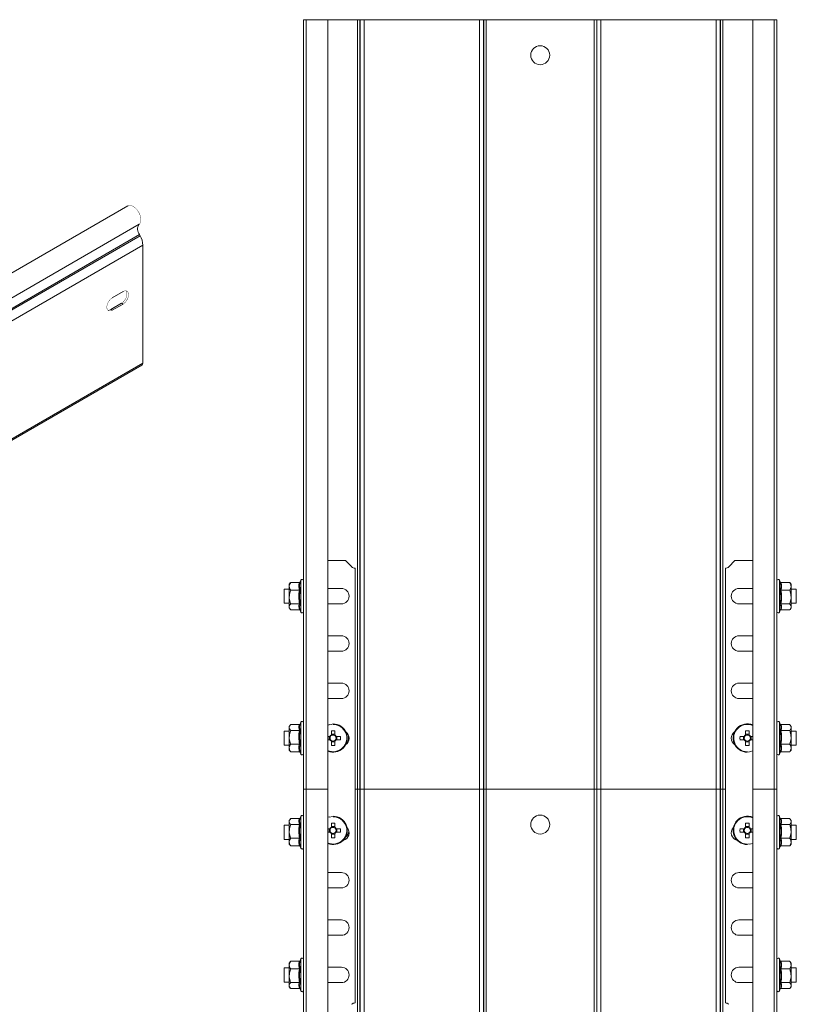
# Model space of a CAD drawing. Header units: millimetres. Extents: x 206 to 1133, y -1929 to 488.
# Tile 19 of 30: x 804 to 1132, y -839 to -423. Entities that reach past the tile are written whole.
import ezdxf

# ---------------------------------------------------------------- set-up
doc = ezdxf.new("R2010")
doc.units = ezdxf.units.MM
doc.linetypes.add('K5LT32768', pattern=[0])
doc.linetypes.add('K5LT32769', pattern=[0])

msp = doc.modelspace()

# ---------------------------------------------------------------- linework, layer by layer
at = {"color": 7, "linetype": 'K5LT32768', "lineweight": 15}
for p, q in [((924.8, -423.35), (923.68, -423.35)), ((923.68, -748.35), (923.68, -423.35)), ((924.8, -423.35), (924.8, -748.35)), ((933.9, -423.35), (924.8, -423.35)), ((933.9, -748.35), (933.9, -423.35)), ((933.9, -423.35), (946.48, -423.35)), ((946.48, -748.35), (946.48, -423.35)), ((946.48, -423.35), (947.54, -423.35)), ((947.54, -748.35), (947.54, -423.35)), ((947.54, -423.35), (947.6, -423.35)), ((947.6, -748.35), (947.6, -423.35)), ((947.6, -423.35), (949.3, -423.35)), ((949.3, -748.35), (949.3, -423.35)), ((949.3, -423.35), (998.05, -423.35)), ((998.05, -748.35), (998.05, -423.35)), ((998.05, -423.35), (999.75, -423.35)), ((999.75, -748.35), (999.75, -423.35)), ((999.75, -423.35), (999.81, -423.35)), ((999.81, -748.35), (999.81, -423.35)), ((999.81, -423.35), (1000.87, -423.35)), ((1000.87, -748.35), (1000.87, -423.35)), ((1000.87, -423.35), (1046.48, -423.35)), ((1046.48, -748.35), (1046.48, -423.35)), ((1046.48, -423.35), (1047.54, -423.35)), ((1047.54, -748.35), (1047.54, -423.35)), ((1047.54, -423.35), (1047.6, -423.35)), ((1047.6, -748.35), (1047.6, -423.35)), ((1047.6, -423.35), (1049.3, -423.35)), ((1049.3, -748.35), (1049.3, -423.35)), ((1049.3, -423.35), (1098.05, -423.35)), ((1098.05, -748.35), (1098.05, -423.35)), ((1098.05, -423.35), (1099.75, -423.35)), ((1099.75, -748.35), (1099.75, -423.35)), ((1099.75, -423.35), (1099.81, -423.35)), ((1099.81, -748.35), (1099.81, -423.35)), ((1099.81, -423.35), (1100.87, -423.35)), ((1100.87, -748.35), (1100.87, -423.35)), ((1100.87, -423.35), (1113.45, -423.35)), ((1113.45, -423.35), (1113.45, -748.35)), ((1122.55, -423.35), (1113.45, -423.35)), ((1122.55, -748.35), (1122.55, -423.35)), ((1123.68, -423.35), (1122.55, -423.35)), ((1123.68, -748.35), (1123.68, -423.35)), ((849.5, -502), (619.7, -634.67)), ((624.45, -642.41), (854.26, -509.75)), ((624.57, -646.82), (854.38, -514.15)), ((624.82, -647.26), (854.63, -514.59)), ((854.63, -514.59), (854.38, -514.15)), ((625.98, -651.31), (855.79, -518.64)), ((855.79, -568.4), (855.79, -518.64)), ((842.89, -540.8), (847.48, -538.14)), ((846.85, -543.08), (842.25, -545.74)), ((847.48, -543.45), (842.89, -546.1)), ((847.48, -543.45), (846.85, -543.08)), ((842.89, -546.1), (842.25, -545.74)), ((625.61, -701.89), (855.42, -569.22)), ((625.98, -701.07), (855.79, -568.4)), ((941.44, -651.85), (933.9, -651.85)), ((941.44, -651.85), (944.03, -654.43)), ((1103.32, -654.43), (1105.91, -651.85)), ((1113.45, -651.85), (1105.91, -651.85)), ((945.44, -838.67), (945.44, -655.02)), ((1101.91, -655.02), (1101.91, -838.67)), ((918.1, -661.29), (917.68, -661.85)), ((918.11, -661.29), (918.28, -661.09)), ((921.96, -661.09), (918.28, -661.09)), ((922.22, -661.11), (922.2, -661.22)), ((922.28, -661.01), (922.33, -660.8)), ((922.58, -660.12), (922.31, -660.83)), ((1125.04, -660.83), (1124.78, -660.12)), ((1125.02, -660.8), (1125.1, -661.02)), ((1125.39, -661.09), (1129.08, -661.09)), ((1129.08, -661.09), (1129.18, -661.29)), ((1129.68, -661.85), (1129.22, -661.26)), ((917.68, -663.85), (915.48, -663.85)), ((915.48, -663.85), (915.48, -669.85)), ((917.68, -661.85), (917.68, -662.71)), ((917.68, -662.71), (917.68, -667.21)), ((921.96, -664.33), (918.28, -664.33)), ((939.69, -663.6), (933.9, -663.6)), ((1113.45, -663.6), (1107.66, -663.6)), ((1125.39, -664.33), (1129.08, -664.33)), ((1129.68, -662.71), (1129.68, -661.85)), ((1129.68, -667.21), (1129.68, -662.71)), ((1131.88, -663.85), (1129.68, -663.85)), ((1131.88, -669.85), (1131.88, -663.85)), ((917.68, -667.21), (917.68, -671.35)), ((1129.68, -667.21), (1129.68, -671.35)), ((915.48, -669.85), (917.68, -669.85)), ((917.68, -671.35), (917.68, -671.85)), ((917.68, -671.85), (918.1, -672.4)), ((921.96, -670.09), (918.28, -670.09)), ((921.96, -672.6), (918.28, -672.6)), ((922.25, -672.69), (922.58, -673.57)), ((933.9, -670.1), (939.69, -670.1)), ((1107.66, -670.1), (1113.45, -670.1)), ((1124.78, -673.57), (1125.1, -672.68)), ((1125.39, -670.09), (1129.08, -670.09)), ((1125.39, -672.6), (1129.08, -672.6)), ((1129.22, -672.43), (1129.68, -671.85)), ((1129.68, -669.85), (1131.88, -669.85)), ((1129.68, -671.85), (1129.68, -671.35)), ((939.69, -683.6), (933.9, -683.6)), ((1113.45, -683.6), (1107.66, -683.6)), ((933.9, -690.1), (939.69, -690.1)), ((1107.66, -690.1), (1113.45, -690.1)), ((939.69, -703.6), (933.9, -703.6)), ((1113.45, -703.6), (1107.66, -703.6)), ((933.9, -710.1), (939.69, -710.1)), ((1107.66, -710.1), (1113.45, -710.1)), ((918.13, -721.26), (917.68, -721.85)), ((917.68, -721.85), (917.68, -722.34)), ((917.68, -722.34), (917.68, -726.48)), ((921.96, -721.09), (918.28, -721.09)), ((921.96, -723.6), (918.28, -723.6)), ((922.58, -720.12), (922.25, -721.02)), ((1125.1, -721.01), (1124.78, -720.12)), ((1125.39, -721.09), (1129.08, -721.09)), ((1125.39, -723.6), (1129.08, -723.6)), ((1129.68, -721.85), (1129.25, -721.29)), ((1129.68, -722.34), (1129.68, -721.85)), ((1129.68, -726.48), (1129.68, -722.34)), ((917.68, -723.85), (915.48, -723.85)), ((915.48, -723.85), (915.48, -729.85)), ((917.68, -726.48), (917.68, -730.98)), ((934.84, -726.09), (933.78, -726.09)), ((933.78, -727.51), (934.84, -727.51)), ((934.55, -726.09), (934.55, -727.51)), ((935.47, -723.7), (935.47, -725.46)), ((936.89, -725.17), (935.47, -725.17)), ((936.89, -725.46), (936.89, -723.7)), ((939.27, -726.09), (937.51, -726.09)), ((937.51, -727.51), (939.27, -727.51)), ((937.8, -727.51), (937.8, -726.09)), ((1109.84, -726.09), (1108.08, -726.09)), ((1108.08, -727.51), (1109.84, -727.51)), ((1109.55, -726.09), (1109.55, -727.51)), ((1110.47, -723.7), (1110.47, -725.46)), ((1111.89, -725.17), (1110.47, -725.17)), ((1111.89, -725.46), (1111.89, -723.7)), ((1113.57, -726.09), (1112.51, -726.09)), ((1112.51, -727.51), (1113.57, -727.51)), ((1112.8, -727.51), (1112.8, -726.09)), ((1131.88, -723.85), (1129.68, -723.85)), ((1129.68, -726.48), (1129.68, -730.98)), ((1131.88, -729.85), (1131.88, -723.85)), ((915.48, -729.85), (917.68, -729.85)), ((917.68, -730.98), (917.68, -731.85)), ((917.68, -731.85), (918.13, -732.43)), ((921.96, -729.36), (918.28, -729.36)), ((935.47, -728.13), (935.47, -729.89)), ((935.47, -728.42), (936.89, -728.42)), ((936.89, -729.89), (936.89, -728.13)), ((1110.47, -728.13), (1110.47, -729.89)), ((1110.47, -728.42), (1111.89, -728.42)), ((1111.89, -729.89), (1111.89, -728.13)), ((1125.39, -729.36), (1129.08, -729.36)), ((1129.25, -732.4), (1129.68, -731.85)), ((1129.68, -729.85), (1131.88, -729.85)), ((1129.68, -731.85), (1129.68, -730.98)), ((918.28, -732.6), (918.17, -732.4)), ((921.96, -732.6), (918.28, -732.6)), ((922.33, -732.9), (922.25, -732.68)), ((922.31, -732.86), (922.58, -733.57)), ((1124.78, -733.57), (1125.04, -732.86)), ((1125.07, -732.68), (1125.02, -732.9)), ((1125.14, -732.58), (1125.15, -732.47)), ((1125.39, -732.6), (1129.08, -732.6)), ((1129.24, -732.4), (1129.08, -732.6)), ((924.8, -748.35), (923.68, -748.35)), ((923.68, -1016.35), (923.68, -748.35)), ((924.8, -748.35), (924.8, -1016.35)), ((933.9, -748.35), (924.8, -748.35)), ((933.9, -1016.35), (933.9, -748.35)), ((945.44, -748.35), (946.48, -748.35)), ((946.48, -1016.35), (946.48, -748.35)), ((946.48, -748.35), (947.54, -748.35)), ((947.54, -1016.35), (947.54, -748.35)), ((947.54, -748.35), (947.6, -748.35)), ((947.6, -1016.35), (947.6, -748.35)), ((947.6, -748.35), (949.3, -748.35)), ((949.3, -1016.35), (949.3, -748.35)), ((949.3, -748.35), (998.05, -748.35)), ((998.05, -1016.35), (998.05, -748.35)), ((998.05, -748.35), (999.75, -748.35)), ((999.75, -1016.35), (999.75, -748.35)), ((999.75, -748.35), (999.81, -748.35)), ((999.81, -1016.35), (999.81, -748.35)), ((999.81, -748.35), (1000.87, -748.35)), ((1000.87, -1016.35), (1000.87, -748.35)), ((1000.87, -748.35), (1046.48, -748.35)), ((1046.48, -1016.35), (1046.48, -748.35)), ((1046.48, -748.35), (1047.54, -748.35)), ((1047.54, -1016.35), (1047.54, -748.35)), ((1047.54, -748.35), (1047.6, -748.35)), ((1047.6, -1016.35), (1047.6, -748.35)), ((1047.6, -748.35), (1049.3, -748.35)), ((1049.3, -1016.35), (1049.3, -748.35)), ((1049.3, -748.35), (1098.05, -748.35)), ((1098.05, -1016.35), (1098.05, -748.35)), ((1098.05, -748.35), (1099.75, -748.35)), ((1099.75, -1016.35), (1099.75, -748.35)), ((1099.75, -748.35), (1099.81, -748.35)), ((1099.81, -1016.35), (1099.81, -748.35)), ((1099.81, -748.35), (1100.87, -748.35)), ((1100.87, -1016.35), (1100.87, -748.35)), ((1100.87, -748.35), (1101.91, -748.35)), ((1113.45, -748.35), (1113.45, -1016.35)), ((1122.55, -748.35), (1113.45, -748.35)), ((1122.55, -1016.35), (1122.55, -748.35)), ((1123.68, -748.35), (1122.55, -748.35)), ((1123.68, -1016.35), (1123.68, -748.35)), ((918.13, -761.01), (917.68, -761.6)), ((921.96, -760.84), (918.28, -760.84)), ((922.58, -759.87), (922.25, -760.77)), ((1125.1, -760.76), (1124.78, -759.87)), ((1125.39, -760.84), (1129.08, -760.84)), ((1129.68, -761.6), (1129.25, -761.04)), ((917.68, -763.6), (915.48, -763.6)), ((915.48, -763.6), (915.48, -769.6)), ((917.68, -761.6), (917.68, -762.09)), ((917.68, -762.09), (917.68, -766.23)), ((921.96, -763.35), (918.28, -763.35)), ((934.84, -765.09), (933.78, -765.09)), ((934.55, -765.09), (934.55, -766.51)), ((935.47, -762.7), (935.47, -764.46)), ((936.89, -764.17), (935.47, -764.17)), ((936.89, -764.46), (936.89, -762.7)), ((939.27, -765.09), (937.51, -765.09)), ((937.8, -766.51), (937.8, -765.09)), ((1109.84, -765.09), (1108.08, -765.09)), ((1109.55, -765.09), (1109.55, -766.51)), ((1110.47, -762.7), (1110.47, -764.46)), ((1111.89, -764.17), (1110.47, -764.17)), ((1111.89, -764.46), (1111.89, -762.7)), ((1113.57, -765.09), (1112.51, -765.09)), ((1112.8, -766.51), (1112.8, -765.09)), ((1125.39, -763.35), (1129.08, -763.35)), ((1129.68, -762.09), (1129.68, -761.6)), ((1129.68, -766.23), (1129.68, -762.09)), ((1131.88, -763.6), (1129.68, -763.6)), ((1131.88, -769.6), (1131.88, -763.6)), ((917.68, -766.23), (917.68, -770.73)), ((921.96, -769.11), (918.28, -769.11)), ((933.78, -766.51), (934.84, -766.51)), ((935.47, -767.13), (935.47, -768.89)), ((935.47, -767.42), (936.89, -767.42)), ((936.89, -768.89), (936.89, -767.13)), ((937.51, -766.51), (939.27, -766.51)), ((1108.08, -766.51), (1109.84, -766.51)), ((1110.47, -767.13), (1110.47, -768.89)), ((1110.47, -767.42), (1111.89, -767.42)), ((1111.89, -768.89), (1111.89, -767.13)), ((1112.51, -766.51), (1113.57, -766.51)), ((1125.39, -769.11), (1129.08, -769.11)), ((1129.68, -766.23), (1129.68, -770.73)), ((915.48, -769.6), (917.68, -769.6)), ((917.68, -770.73), (917.68, -771.6)), ((917.68, -771.6), (918.13, -772.18)), ((918.28, -772.35), (918.17, -772.15)), ((921.96, -772.35), (918.28, -772.35)), ((922.33, -772.65), (922.25, -772.43)), ((922.31, -772.61), (922.58, -773.32)), ((1124.78, -773.32), (1125.04, -772.61)), ((1125.07, -772.43), (1125.02, -772.65)), ((1125.39, -772.35), (1129.08, -772.35)), ((1129.24, -772.15), (1129.08, -772.35)), ((1129.25, -772.15), (1129.68, -771.6)), ((1129.68, -769.6), (1131.88, -769.6)), ((1129.68, -771.6), (1129.68, -770.73)), ((939.69, -783.6), (933.9, -783.6)), ((1113.45, -783.6), (1107.66, -783.6)), ((933.9, -790.1), (939.69, -790.1)), ((1107.66, -790.1), (1113.45, -790.1)), ((939.69, -803.6), (933.9, -803.6)), ((1113.45, -803.6), (1107.66, -803.6)), ((933.9, -810.1), (939.69, -810.1)), ((1107.66, -810.1), (1113.45, -810.1)), ((918.1, -821.29), (917.68, -821.85)), ((917.68, -821.85), (917.68, -822.71)), ((917.68, -822.71), (917.68, -827.21)), ((918.11, -821.29), (918.28, -821.09)), ((921.96, -821.09), (918.28, -821.09)), ((922.22, -821.11), (922.2, -821.22)), ((922.28, -821.01), (922.33, -820.8)), ((922.58, -820.12), (922.31, -820.83)), ((1125.04, -820.83), (1124.78, -820.12)), ((1125.02, -820.8), (1125.1, -821.02)), ((1125.39, -821.09), (1129.08, -821.09)), ((1129.08, -821.09), (1129.18, -821.29)), ((1129.68, -821.85), (1129.22, -821.26)), ((1129.68, -822.71), (1129.68, -821.85)), ((1129.68, -827.21), (1129.68, -822.71)), ((917.68, -823.85), (915.48, -823.85)), ((915.48, -823.85), (915.48, -829.85)), ((917.68, -827.21), (917.68, -831.35)), ((921.96, -824.33), (918.28, -824.33)), ((939.69, -823.6), (933.9, -823.6)), ((1113.45, -823.6), (1107.66, -823.6)), ((1125.39, -824.33), (1129.08, -824.33)), ((1131.88, -823.85), (1129.68, -823.85)), ((1129.68, -827.21), (1129.68, -831.35)), ((1131.88, -829.85), (1131.88, -823.85)), ((915.48, -829.85), (917.68, -829.85)), ((917.68, -831.35), (917.68, -831.85)), ((921.96, -830.09), (918.28, -830.09)), ((933.9, -830.1), (939.69, -830.1)), ((1107.66, -830.1), (1113.45, -830.1)), ((1125.39, -830.09), (1129.08, -830.09)), ((1129.68, -829.85), (1131.88, -829.85)), ((1129.68, -831.85), (1129.68, -831.35)), ((917.68, -831.85), (918.1, -832.4)), ((921.96, -832.6), (918.28, -832.6)), ((922.25, -832.69), (922.58, -833.57)), ((1124.78, -833.57), (1125.1, -832.68)), ((1125.39, -832.6), (1129.08, -832.6)), ((1129.22, -832.43), (1129.68, -831.85))]:
    msp.add_line(p, q, dxfattribs=at)
at = {"color": 8, "linetype": 'K5LT32769', "lineweight": 15, "true_color": 0x808080}
for p, q in [((922.58, -673.57), (922.58, -660.12)), ((1124.78, -660.12), (1124.78, -667.34)), ((1124.78, -667.34), (1124.78, -673.57)), ((922.58, -733.57), (922.58, -720.12)), ((1124.78, -720.12), (1124.78, -726.35)), ((1124.78, -726.35), (1124.78, -733.57)), ((922.58, -773.32), (922.58, -759.87)), ((1124.78, -759.87), (1124.78, -766.1)), ((1124.78, -766.1), (1124.78, -773.32)), ((922.58, -833.57), (922.58, -820.12)), ((1124.78, -820.12), (1124.78, -827.34)), ((1124.78, -827.34), (1124.78, -833.57))]:
    msp.add_line(p, q, dxfattribs=at)
at = {"color": 7, "linetype": 'K5LT32768', "const_width": 0.15}
for points in [[(854.26, -509.75), (854.73, -509.12), (854.97, -508.24), (854.95, -507.17), (854.68, -506), (854.16, -504.83), (853.46, -503.74), (852.62, -502.84), (851.71, -502.19), (850.8, -501.84), (849.98, -501.83), (849.5, -502)], [(848.76, -537.85), (848.84, -537.95), (849.11, -538.66), (849.11, -539.58), (848.84, -540.61), (848.32, -541.61), (847.63, -542.47), (846.85, -543.08)], [(847.48, -538.14), (848.27, -537.85), (848.96, -537.91), (849.47, -538.32), (849.75, -539.03), (849.75, -539.95), (849.47, -540.97), (848.96, -541.98), (848.27, -542.84), (847.48, -543.45)], [(842.89, -546.1), (842.1, -546.4), (841.41, -546.34), (840.9, -545.93), (840.62, -545.22), (840.62, -544.3), (840.9, -543.27), (841.41, -542.27), (842.1, -541.41), (842.89, -540.8)], [(842.25, -545.74), (841.47, -546.03), (840.98, -546.03)], [(936.18, -720.8), (934.68, -720.99), (933.9, -721.24)], [(1111.18, -732.8), (1112.67, -732.61), (1113.45, -732.35)], [(936.18, -759.8), (934.68, -759.99), (933.9, -760.24)], [(1111.18, -771.8), (1112.67, -771.61), (1113.45, -771.35)]]:
    msp.add_lwpolyline(points, dxfattribs=at)
at = {"color": 8, "linetype": 'K5LT32769', "true_color": 0x808080, "const_width": 0.15}
for points in [[(936.18, -721.03), (934.74, -721.21), (933.9, -721.49)], [(1111.18, -732.57), (1112.61, -732.39), (1113.45, -732.1)], [(936.18, -760.03), (934.74, -760.21), (933.9, -760.49)], [(942.71, -765.63), (942.63, -766.82), (942.51, -767.41)], [(1111.18, -771.57), (1112.61, -771.39), (1113.45, -771.1)]]:
    msp.add_lwpolyline(points, dxfattribs=at)
at = {"color": 7, "linetype": 'K5LT32768', "lineweight": 15}
for centre in [(1023.68, -438.35), (1023.68, -763.35)]:
    msp.add_circle(centre, 4, dxfattribs=at)
for centre, radius, start, end in [((857.31, -511.86), 3.72, 145.2364, 218.0457), ((847.21, -518.92), 8.59, 1.8773, 30.2829), ((854.91, -568.5), 0.887, 305.0108, 6.3014), ((945.44, -653.02), 2, 225, 270), ((1101.91, -653.02), 2, 270, 315), ((923.11, -660.31), 0.567, 0, 160), ((1124.24, -660.31), 0.567, 20, 180), ((939.69, -666.85), 3.25, 270, 90), ((1107.66, -666.85), 3.25, 90, 270), ((923.11, -673.38), 0.567, 200, 0), ((1124.24, -673.38), 0.567, 180, 340), ((939.69, -686.85), 3.25, 270, 90), ((1107.66, -686.85), 3.25, 90, 270), ((939.69, -706.85), 3.25, 270, 90), ((1107.66, -706.85), 3.25, 90, 270), ((923.11, -720.31), 0.567, 0, 160), ((936.18, -726.8), 6, 247.7179, 90), ((1111.18, -726.8), 6, 67.7179, 270), ((1124.24, -720.31), 0.567, 20, 180), ((936.18, -726.8), 1.51, 117.9589, 152.0411), ((936.18, -726.8), 1.51, 207.9589, 242.0411), ((936.18, -726.8), 1.28, 146.3257, 213.6743), ((936.18, -726.8), 1.28, 123.6743, 146.3257), ((936.18, -726.8), 1.28, 213.6743, 236.3257), ((936.18, -745.86), 22.17, 88.1644, 91.8356), ((936.18, -726.8), 1.28, 56.3257, 123.6743), ((936.18, -726.8), 1.51, 27.9589, 62.0411), ((936.18, -726.8), 1.28, 33.6743, 56.3257), ((936.18, -726.8), 1.51, 297.9589, 332.0411), ((936.18, -726.8), 1.28, 303.6743, 326.3257), ((936.18, -726.8), 1.28, 326.3257, 33.6743), ((917.14, -726.8), 22.14, 358.1623, 1.8377), ((939.69, -726.85), 3.25, 304.0085, 54.3968), ((939.68, -726.8), 3.25, 305.1205, 10.1958), ((1107.66, -726.85), 3.25, 125.6032, 235.3583), ((1130.22, -726.8), 22.14, 178.1626, 181.8374), ((1111.18, -726.8), 1.51, 117.9589, 152.0411), ((1111.18, -726.8), 1.51, 207.9589, 242.0411), ((1111.18, -726.8), 1.28, 146.3257, 213.6743), ((1111.18, -726.8), 1.28, 123.6743, 146.3257), ((1111.18, -726.8), 1.28, 213.6743, 236.3257), ((1111.18, -745.86), 22.17, 88.1644, 91.8356), ((1111.18, -726.8), 1.28, 56.3257, 123.6743), ((1111.18, -726.8), 1.51, 27.9589, 62.0411), ((1111.18, -726.8), 1.28, 33.6743, 56.3257), ((1111.18, -726.8), 1.51, 297.9589, 332.0411), ((1111.18, -726.8), 1.28, 303.6743, 326.3257), ((1111.18, -726.8), 1.28, 326.3257, 33.6743), ((936.18, -726.8), 1.28, 236.3257, 303.6743), ((936.18, -707.79), 22.11, 268.1601, 271.8399), ((1111.18, -726.8), 1.28, 236.3257, 303.6743), ((1111.18, -707.79), 22.11, 268.1602, 271.8398), ((923.11, -733.38), 0.567, 200, 0), ((1124.24, -733.38), 0.567, 180, 340), ((923.11, -760.06), 0.567, 0, 160), ((936.18, -765.8), 6, 247.7179, 90), ((1111.18, -765.8), 6, 67.7179, 270), ((1124.24, -760.06), 0.567, 20, 180), ((936.18, -765.8), 1.51, 117.9589, 152.0411), ((936.18, -765.8), 1.28, 146.3257, 213.6743), ((936.18, -765.8), 1.28, 123.6743, 146.3257), ((936.18, -784.81), 22.11, 88.1601, 91.8399), ((936.18, -765.8), 1.28, 56.3257, 123.6743), ((936.18, -765.8), 1.51, 27.9589, 62.0411), ((936.18, -765.8), 1.28, 33.6743, 56.3257), ((936.18, -765.8), 1.28, 326.3257, 33.6743), ((917.14, -765.8), 22.14, 358.1623, 1.8377), ((939.69, -766.85), 3.25, 283.4686, 43.3294), ((1107.66, -766.85), 3.25, 136.6706, 256.5314), ((1130.22, -765.8), 22.14, 178.1626, 181.8374), ((1111.18, -765.8), 1.51, 117.9589, 152.0411), ((1111.18, -765.8), 1.28, 146.3257, 213.6743), ((1111.18, -765.8), 1.28, 123.6743, 146.3257), ((1111.18, -784.81), 22.11, 88.1602, 91.8398), ((1111.18, -765.8), 1.28, 56.3257, 123.6743), ((1111.18, -765.8), 1.51, 27.9589, 62.0411), ((1111.18, -765.8), 1.28, 33.6743, 56.3257), ((1111.18, -765.8), 1.28, 326.3257, 33.6743), ((936.18, -765.8), 1.51, 207.9589, 242.0411), ((936.18, -765.8), 1.28, 213.6743, 236.3257), ((936.18, -765.8), 1.28, 236.3257, 303.6743), ((936.18, -746.79), 22.11, 268.1601, 271.8399), ((936.18, -765.8), 1.51, 297.9589, 332.0411), ((936.18, -765.8), 1.28, 303.6743, 326.3257), ((939.68, -765.8), 3.25, 305.1205, 351.2161), ((1111.18, -765.8), 1.51, 207.9589, 242.0411), ((1111.18, -765.8), 1.28, 213.6743, 236.3257), ((1111.18, -765.8), 1.28, 236.3257, 303.6743), ((1111.18, -746.79), 22.11, 268.1602, 271.8398), ((1111.18, -765.8), 1.51, 297.9589, 332.0411), ((1111.18, -765.8), 1.28, 303.6743, 326.3257), ((923.11, -773.13), 0.567, 200, 0), ((1124.24, -773.13), 0.567, 180, 340), ((939.69, -786.85), 3.25, 270, 90), ((1107.66, -786.85), 3.25, 90, 270), ((939.69, -806.85), 3.25, 270, 90), ((1107.66, -806.85), 3.25, 90, 270), ((923.11, -820.31), 0.567, 0, 160), ((1124.24, -820.31), 0.567, 20, 180), ((939.69, -826.85), 3.25, 270, 90), ((1107.66, -826.85), 3.25, 90, 270), ((923.11, -833.38), 0.567, 200, 0), ((1124.24, -833.38), 0.567, 180, 340), ((945.44, -840.67), 2, 90, 135), ((1101.91, -840.67), 2, 45, 90)]:
    msp.add_arc(centre, radius, start, end, dxfattribs=at)
at = {"color": 8, "linetype": 'K5LT32769', "lineweight": 15, "true_color": 0x808080}
for centre, radius, start, end in [((936.18, -726.8), 5.77, 246.786, 90), ((1111.18, -726.8), 5.77, 66.786, 270), ((936.18, -726.8), 6.53, 344.6364, 13.7689), ((936.18, -765.8), 5.77, 246.786, 90), ((1111.18, -765.8), 5.77, 66.786, 270)]:
    msp.add_arc(centre, radius, start, end, dxfattribs=at)
at = {"color": 7, "linetype": 'K5LT32768', "lineweight": 15}
for points, knots in [([(918.28, -661.09), (918, -661.57), (917.69, -662.1), (917.68, -662.65), (917.68, -662.71)], [0, 0, 0, 0, 0.896036, 1, 1, 1, 1]), ([(921.96, -664.33), (921.83, -663.8), (921.56, -662.72), (921.83, -661.64), (921.96, -661.09)], [0, 0, 0, 0, 0.492149, 1, 1, 1, 1]), ([(921.96, -661.09), (922, -661.08), (922.08, -661.07), (922.19, -661.01), (922.28, -660.92), (922.32, -660.84), (922.33, -660.8), (922.33, -660.8)], [0, 0, 0, 0, 0.236173, 0.471374, 0.732451, 0.992077, 1, 1, 1, 1]), ([(922.33, -660.8), (922.29, -660.93), (922.09, -661.61), (921.94, -662.77), (922.21, -663.75), (922.33, -664.21)], [0, 0, 0, 0, 0.118084, 0.592258, 1, 1, 1, 1]), ([(1125.02, -664.21), (1125.06, -664.08), (1125.26, -663.42), (1125.41, -662.27), (1125.14, -661.26), (1125.02, -660.8)], [0, 0, 0, 0, 0.118083, 0.592259, 1, 1, 1, 1]), ([(1125.39, -661.09), (1125.35, -661.08), (1125.27, -661.07), (1125.16, -661.01), (1125.07, -660.92), (1125.03, -660.84), (1125.02, -660.8), (1125.02, -660.8)], [0, 0, 0, 0, 0.236177, 0.471388, 0.732452, 0.992072, 1, 1, 1, 1]), ([(1125.39, -661.09), (1125.52, -661.62), (1125.79, -662.7), (1125.52, -663.79), (1125.39, -664.33)], [0, 0, 0, 0, 0.492147, 1, 1, 1, 1]), ([(1129.68, -662.71), (1129.59, -662.27), (1129.49, -661.71), (1129.14, -661.19), (1129.08, -661.09)], [0, 0, 0, 0, 0.801462, 1, 1, 1, 1]), ([(917.68, -662.71), (917.76, -663.16), (917.86, -663.71), (918.21, -664.23), (918.28, -664.33)], [0, 0, 0, 0, 0.801461, 1, 1, 1, 1]), ([(918.28, -664.33), (918.18, -664.58), (917.84, -665.5), (917.74, -666.49), (917.68, -667.21)], [0, 0, 0, 0, 0.263251, 1, 1, 1, 1]), ([(921.96, -670.09), (921.83, -669.15), (921.56, -667.23), (921.83, -665.31), (921.96, -664.33)], [0, 0, 0, 0, 0.492149, 1, 1, 1, 1]), ([(922.33, -664.21), (922.33, -664.21), (922.32, -664.23), (922.28, -664.26), (922.19, -664.3), (922.08, -664.33), (922, -664.33), (921.96, -664.33)], [0, 0, 0, 0, 0.007901, 0.267531, 0.528616, 0.763819, 1, 1, 1, 1]), ([(922.33, -664.21), (922.29, -664.44), (922.09, -665.62), (921.94, -667.67), (922.21, -669.44), (922.33, -670.26)], [0, 0, 0, 0, 0.118084, 0.592258, 1, 1, 1, 1]), ([(1125.02, -670.26), (1125.06, -670.02), (1125.26, -668.84), (1125.41, -666.8), (1125.14, -665.03), (1125.02, -664.21)], [0, 0, 0, 0, 0.118084, 0.592258, 1, 1, 1, 1]), ([(1125.39, -664.33), (1125.35, -664.33), (1125.27, -664.33), (1125.16, -664.3), (1125.07, -664.26), (1125.03, -664.23), (1125.02, -664.21), (1125.02, -664.21)], [0, 0, 0, 0, 0.236185, 0.471398, 0.73247, 0.992093, 1, 1, 1, 1]), ([(1125.39, -664.33), (1125.52, -665.28), (1125.79, -667.2), (1125.52, -669.12), (1125.39, -670.09)], [0, 0, 0, 0, 0.492147, 1, 1, 1, 1]), ([(1129.08, -664.33), (1129.35, -663.86), (1129.66, -663.32), (1129.67, -662.77), (1129.68, -662.71)], [0, 0, 0, 0, 0.896039, 1, 1, 1, 1]), ([(1129.08, -664.33), (1129.17, -664.58), (1129.51, -665.5), (1129.61, -666.49), (1129.68, -667.21)], [0, 0, 0, 0, 0.263251, 1, 1, 1, 1]), ([(917.68, -667.21), (917.68, -667.36), (917.7, -668.31), (917.96, -669.28), (918.26, -670.06), (918.28, -670.09)], [0, 0, 0, 0, 0.148484, 0.96557, 1, 1, 1, 1]), ([(1129.68, -667.21), (1129.67, -667.36), (1129.65, -668.31), (1129.39, -669.28), (1129.09, -670.06), (1129.08, -670.09)], [0, 0, 0, 0, 0.148484, 0.965569, 1, 1, 1, 1]), ([(918.28, -670.09), (918, -670.46), (917.69, -670.87), (917.68, -671.3), (917.68, -671.35)], [0, 0, 0, 0, 0.896035, 1, 1, 1, 1]), ([(917.68, -671.35), (917.76, -671.69), (917.86, -672.12), (918.21, -672.52), (918.28, -672.6)], [0, 0, 0, 0, 0.801463, 1, 1, 1, 1]), ([(921.96, -672.6), (921.83, -672.19), (921.56, -671.36), (921.83, -670.52), (921.96, -670.09)], [0, 0, 0, 0, 0.492149, 1, 1, 1, 1]), ([(922.33, -670.26), (922.33, -670.26), (922.32, -670.23), (922.28, -670.19), (922.19, -670.14), (922.08, -670.1), (922, -670.1), (921.96, -670.09)], [0, 0, 0, 0, 0.007916, 0.267547, 0.528618, 0.763824, 1, 1, 1, 1]), ([(922.31, -672.86), (922.3, -672.83), (922.27, -672.76), (922.19, -672.68), (922.08, -672.62), (922, -672.61), (921.96, -672.6)], [0, 0, 0, 0, 0.197914, 0.483812, 0.741374, 1, 1, 1, 1]), ([(1125.39, -670.09), (1125.35, -670.1), (1125.27, -670.1), (1125.16, -670.14), (1125.07, -670.19), (1125.03, -670.23), (1125.02, -670.26), (1125.02, -670.26)], [0, 0, 0, 0, 0.236181, 0.471396, 0.732453, 0.992078, 1, 1, 1, 1]), ([(1125.02, -672.9), (1125.06, -672.79), (1125.26, -672.27), (1125.41, -671.37), (1125.14, -670.61), (1125.02, -670.26)], [0, 0, 0, 0, 0.118083, 0.59226, 1, 1, 1, 1]), ([(1125.04, -672.86), (1125.05, -672.83), (1125.08, -672.76), (1125.16, -672.68), (1125.27, -672.62), (1125.35, -672.61), (1125.39, -672.6)], [0, 0, 0, 0, 0.197918, 0.483799, 0.741371, 1, 1, 1, 1]), ([(1125.39, -670.09), (1125.52, -670.5), (1125.79, -671.34), (1125.52, -672.18), (1125.39, -672.6)], [0, 0, 0, 0, 0.492149, 1, 1, 1, 1]), ([(1129.68, -671.35), (1129.59, -671), (1129.49, -670.57), (1129.14, -670.17), (1129.08, -670.09)], [0, 0, 0, 0, 0.801463, 1, 1, 1, 1]), ([(1129.08, -672.6), (1129.35, -672.23), (1129.66, -671.82), (1129.67, -671.39), (1129.68, -671.35)], [0, 0, 0, 0, 0.896036, 1, 1, 1, 1]), ([(918.28, -721.09), (918, -721.46), (917.69, -721.87), (917.68, -722.3), (917.68, -722.34)], [0, 0, 0, 0, 0.896039, 1, 1, 1, 1]), ([(917.68, -722.34), (917.76, -722.69), (917.86, -723.12), (918.21, -723.52), (918.28, -723.6)], [0, 0, 0, 0, 0.801462, 1, 1, 1, 1]), ([(918.28, -723.6), (918.18, -723.84), (917.84, -724.76), (917.74, -725.75), (917.68, -726.48)], [0, 0, 0, 0, 0.263252, 1, 1, 1, 1]), ([(921.96, -723.6), (921.83, -723.19), (921.56, -722.35), (921.83, -721.51), (921.96, -721.09)], [0, 0, 0, 0, 0.492148, 1, 1, 1, 1]), ([(921.96, -729.36), (921.83, -728.41), (921.56, -726.49), (921.83, -724.57), (921.96, -723.6)], [0, 0, 0, 0, 0.492149, 1, 1, 1, 1]), ([(921.96, -721.09), (922, -721.08), (922.08, -721.08), (922.19, -721.01), (922.27, -720.93), (922.3, -720.86), (922.31, -720.83)], [0, 0, 0, 0, 0.25863, 0.516203, 0.802135, 1, 1, 1, 1]), ([(922.33, -723.43), (922.33, -723.44), (922.32, -723.46), (922.28, -723.5), (922.19, -723.56), (922.08, -723.59), (922, -723.6), (921.96, -723.6)], [0, 0, 0, 0, 0.007891, 0.267521, 0.528601, 0.763818, 1, 1, 1, 1]), ([(922.33, -720.8), (922.29, -720.9), (922.09, -721.43), (921.94, -722.32), (922.21, -723.08), (922.33, -723.43)], [0, 0, 0, 0, 0.118083, 0.592257, 1, 1, 1, 1]), ([(922.33, -723.43), (922.29, -723.67), (922.09, -724.85), (921.94, -726.9), (922.21, -728.67), (922.33, -729.48)], [0, 0, 0, 0, 0.118082, 0.592257, 1, 1, 1, 1]), ([(1125.02, -729.48), (1125.06, -729.25), (1125.26, -728.07), (1125.41, -726.03), (1125.14, -724.25), (1125.02, -723.43)], [0, 0, 0, 0, 0.118084, 0.592257, 1, 1, 1, 1]), ([(1125.39, -723.6), (1125.35, -723.6), (1125.27, -723.59), (1125.16, -723.56), (1125.07, -723.5), (1125.03, -723.46), (1125.02, -723.44), (1125.02, -723.43)], [0, 0, 0, 0, 0.236187, 0.471414, 0.73248, 0.992104, 1, 1, 1, 1]), ([(1125.39, -721.09), (1125.35, -721.08), (1125.27, -721.08), (1125.16, -721.01), (1125.08, -720.93), (1125.05, -720.86), (1125.04, -720.83)], [0, 0, 0, 0, 0.258634, 0.516216, 0.802131, 1, 1, 1, 1]), ([(1125.39, -721.09), (1125.52, -721.5), (1125.79, -722.34), (1125.52, -723.17), (1125.39, -723.6)], [0, 0, 0, 0, 0.492148, 1, 1, 1, 1]), ([(1125.39, -723.6), (1125.52, -724.54), (1125.79, -726.46), (1125.52, -728.38), (1125.39, -729.36)], [0, 0, 0, 0, 0.492144, 1, 1, 1, 1]), ([(1129.68, -722.34), (1129.59, -722), (1129.49, -721.57), (1129.14, -721.17), (1129.08, -721.09)], [0, 0, 0, 0, 0.801462, 1, 1, 1, 1]), ([(1129.08, -723.6), (1129.35, -723.23), (1129.66, -722.82), (1129.67, -722.39), (1129.68, -722.34)], [0, 0, 0, 0, 0.896039, 1, 1, 1, 1]), ([(1129.08, -723.6), (1129.17, -723.84), (1129.51, -724.76), (1129.61, -725.75), (1129.68, -726.48)], [0, 0, 0, 0, 0.263253, 1, 1, 1, 1]), ([(917.68, -726.48), (917.68, -726.62), (917.7, -727.57), (917.96, -728.54), (918.26, -729.33), (918.28, -729.36)], [0, 0, 0, 0, 0.148488, 0.965565, 1, 1, 1, 1]), ([(1129.68, -726.48), (1129.67, -726.62), (1129.65, -727.57), (1129.39, -728.54), (1129.09, -729.33), (1129.08, -729.36)], [0, 0, 0, 0, 0.148488, 0.965564, 1, 1, 1, 1]), ([(918.28, -729.36), (918, -729.83), (917.69, -730.37), (917.68, -730.92), (917.68, -730.98)], [0, 0, 0, 0, 0.896036, 1, 1, 1, 1]), ([(917.68, -730.98), (917.76, -731.43), (917.86, -731.98), (918.21, -732.5), (918.28, -732.6)], [0, 0, 0, 0, 0.801461, 1, 1, 1, 1]), ([(921.96, -732.6), (921.83, -732.07), (921.56, -730.99), (921.83, -729.91), (921.96, -729.36)], [0, 0, 0, 0, 0.49215, 1, 1, 1, 1]), ([(922.33, -729.48), (922.33, -729.48), (922.32, -729.46), (922.28, -729.43), (922.19, -729.39), (922.08, -729.36), (922, -729.36), (921.96, -729.36)], [0, 0, 0, 0, 0.00792, 0.267549, 0.528624, 0.763821, 1, 1, 1, 1]), ([(922.33, -729.48), (922.29, -729.62), (922.09, -730.27), (921.94, -731.42), (922.21, -732.43), (922.33, -732.9)], [0, 0, 0, 0, 0.118082, 0.592257, 1, 1, 1, 1]), ([(1125.39, -729.36), (1125.35, -729.36), (1125.27, -729.36), (1125.16, -729.39), (1125.07, -729.43), (1125.03, -729.46), (1125.02, -729.48), (1125.02, -729.48)], [0, 0, 0, 0, 0.236184, 0.47139, 0.732452, 0.992075, 1, 1, 1, 1]), ([(1125.02, -732.9), (1125.06, -732.76), (1125.26, -732.09), (1125.41, -730.93), (1125.14, -729.94), (1125.02, -729.48)], [0, 0, 0, 0, 0.118083, 0.59226, 1, 1, 1, 1]), ([(1125.39, -729.36), (1125.52, -729.89), (1125.79, -730.97), (1125.52, -732.05), (1125.39, -732.6)], [0, 0, 0, 0, 0.492147, 1, 1, 1, 1]), ([(1129.68, -730.98), (1129.59, -730.53), (1129.49, -729.98), (1129.14, -729.46), (1129.08, -729.36)], [0, 0, 0, 0, 0.801462, 1, 1, 1, 1]), ([(1129.08, -732.6), (1129.35, -732.13), (1129.66, -731.59), (1129.67, -731.04), (1129.68, -730.98)], [0, 0, 0, 0, 0.896041, 1, 1, 1, 1]), ([(922.33, -732.9), (922.33, -732.89), (922.32, -732.85), (922.28, -732.77), (922.19, -732.68), (922.08, -732.62), (922, -732.61), (921.96, -732.6)], [0, 0, 0, 0, 0.00795, 0.267526, 0.528627, 0.76383, 1, 1, 1, 1]), ([(1125.02, -732.9), (1125.02, -732.89), (1125.03, -732.85), (1125.07, -732.77), (1125.16, -732.68), (1125.27, -732.62), (1125.35, -732.61), (1125.39, -732.6)], [0, 0, 0, 0, 0.007956, 0.267526, 0.528612, 0.763826, 1, 1, 1, 1]), ([(918.28, -760.84), (918, -761.21), (917.69, -761.62), (917.68, -762.05), (917.68, -762.09)], [0, 0, 0, 0, 0.896035, 1, 1, 1, 1]), ([(921.96, -763.35), (921.83, -762.94), (921.56, -762.1), (921.83, -761.26), (921.96, -760.84)], [0, 0, 0, 0, 0.492147, 1, 1, 1, 1]), ([(921.96, -760.84), (922, -760.83), (922.08, -760.82), (922.19, -760.76), (922.27, -760.68), (922.3, -760.61), (922.31, -760.58)], [0, 0, 0, 0, 0.258636, 0.516203, 0.802083, 1, 1, 1, 1]), ([(922.33, -760.55), (922.29, -760.65), (922.09, -761.18), (921.94, -762.07), (922.21, -762.83), (922.33, -763.18)], [0, 0, 0, 0, 0.118083, 0.592258, 1, 1, 1, 1]), ([(1125.39, -760.84), (1125.35, -760.83), (1125.27, -760.82), (1125.16, -760.76), (1125.08, -760.68), (1125.05, -760.61), (1125.04, -760.58)], [0, 0, 0, 0, 0.25864, 0.516216, 0.802079, 1, 1, 1, 1]), ([(1125.39, -760.84), (1125.52, -761.25), (1125.79, -762.09), (1125.52, -762.92), (1125.39, -763.35)], [0, 0, 0, 0, 0.49215, 1, 1, 1, 1]), ([(1129.68, -762.09), (1129.59, -761.75), (1129.49, -761.32), (1129.14, -760.92), (1129.08, -760.84)], [0, 0, 0, 0, 0.801462, 1, 1, 1, 1]), ([(917.68, -762.09), (917.76, -762.44), (917.86, -762.87), (918.21, -763.27), (918.28, -763.35)], [0, 0, 0, 0, 0.801461, 1, 1, 1, 1]), ([(918.28, -763.35), (918.18, -763.59), (917.84, -764.51), (917.74, -765.5), (917.68, -766.23)], [0, 0, 0, 0, 0.263259, 1, 1, 1, 1]), ([(921.96, -769.11), (921.83, -768.16), (921.56, -766.24), (921.83, -764.32), (921.96, -763.35)], [0, 0, 0, 0, 0.492144, 1, 1, 1, 1]), ([(922.33, -763.18), (922.33, -763.18), (922.32, -763.21), (922.28, -763.25), (922.19, -763.31), (922.08, -763.34), (922, -763.35), (921.96, -763.35)], [0, 0, 0, 0, 0.007922, 0.267545, 0.528618, 0.76383, 1, 1, 1, 1]), ([(922.33, -763.18), (922.29, -763.42), (922.09, -764.6), (921.94, -766.65), (922.21, -768.42), (922.33, -769.23)], [0, 0, 0, 0, 0.118086, 0.592259, 1, 1, 1, 1]), ([(1125.02, -769.23), (1125.06, -769), (1125.26, -767.82), (1125.41, -765.78), (1125.14, -764), (1125.02, -763.18)], [0, 0, 0, 0, 0.118083, 0.592259, 1, 1, 1, 1]), ([(1125.39, -763.35), (1125.35, -763.35), (1125.27, -763.34), (1125.16, -763.31), (1125.07, -763.25), (1125.03, -763.21), (1125.02, -763.18), (1125.02, -763.18)], [0, 0, 0, 0, 0.236175, 0.471396, 0.732455, 0.992073, 1, 1, 1, 1]), ([(1125.39, -763.35), (1125.52, -764.29), (1125.79, -766.21), (1125.52, -768.13), (1125.39, -769.11)], [0, 0, 0, 0, 0.492149, 1, 1, 1, 1]), ([(1129.08, -763.35), (1129.35, -762.98), (1129.66, -762.57), (1129.67, -762.14), (1129.68, -762.09)], [0, 0, 0, 0, 0.896039, 1, 1, 1, 1]), ([(1129.08, -763.35), (1129.17, -763.59), (1129.51, -764.51), (1129.61, -765.5), (1129.68, -766.23)], [0, 0, 0, 0, 0.26326, 1, 1, 1, 1]), ([(917.68, -766.23), (917.68, -766.37), (917.7, -767.32), (917.96, -768.29), (918.26, -769.08), (918.28, -769.11)], [0, 0, 0, 0, 0.148489, 0.965574, 1, 1, 1, 1]), ([(918.28, -769.11), (918, -769.58), (917.69, -770.12), (917.68, -770.67), (917.68, -770.73)], [0, 0, 0, 0, 0.896041, 1, 1, 1, 1]), ([(921.96, -772.35), (921.83, -771.82), (921.56, -770.74), (921.83, -769.66), (921.96, -769.11)], [0, 0, 0, 0, 0.492147, 1, 1, 1, 1]), ([(922.33, -769.23), (922.33, -769.23), (922.32, -769.21), (922.28, -769.18), (922.19, -769.14), (922.08, -769.11), (922, -769.11), (921.96, -769.11)], [0, 0, 0, 0, 0.00792, 0.267545, 0.528618, 0.763824, 1, 1, 1, 1]), ([(922.33, -769.23), (922.29, -769.37), (922.09, -770.02), (921.94, -771.17), (922.21, -772.18), (922.33, -772.65)], [0, 0, 0, 0, 0.118082, 0.592259, 1, 1, 1, 1]), ([(1125.39, -769.11), (1125.35, -769.11), (1125.27, -769.11), (1125.16, -769.14), (1125.07, -769.18), (1125.03, -769.21), (1125.02, -769.23), (1125.02, -769.23)], [0, 0, 0, 0, 0.236181, 0.471397, 0.732455, 0.992075, 1, 1, 1, 1]), ([(1125.02, -772.65), (1125.06, -772.51), (1125.26, -771.84), (1125.41, -770.68), (1125.14, -769.69), (1125.02, -769.23)], [0, 0, 0, 0, 0.118083, 0.592259, 1, 1, 1, 1]), ([(1125.39, -769.11), (1125.52, -769.64), (1125.79, -770.72), (1125.52, -771.8), (1125.39, -772.35)], [0, 0, 0, 0, 0.49215, 1, 1, 1, 1]), ([(1129.68, -766.23), (1129.67, -766.37), (1129.65, -767.32), (1129.39, -768.29), (1129.09, -769.08), (1129.08, -769.11)], [0, 0, 0, 0, 0.148489, 0.965573, 1, 1, 1, 1]), ([(1129.68, -770.73), (1129.59, -770.28), (1129.49, -769.73), (1129.14, -769.21), (1129.08, -769.11)], [0, 0, 0, 0, 0.801462, 1, 1, 1, 1]), ([(917.68, -770.73), (917.76, -771.18), (917.86, -771.73), (918.21, -772.25), (918.28, -772.35)], [0, 0, 0, 0, 0.801461, 1, 1, 1, 1]), ([(922.33, -772.65), (922.33, -772.64), (922.32, -772.6), (922.28, -772.52), (922.19, -772.43), (922.08, -772.37), (922, -772.36), (921.96, -772.35)], [0, 0, 0, 0, 0.007895, 0.267533, 0.5286, 0.763812, 1, 1, 1, 1]), ([(1125.02, -772.65), (1125.02, -772.64), (1125.03, -772.6), (1125.07, -772.52), (1125.16, -772.43), (1125.27, -772.37), (1125.35, -772.36), (1125.39, -772.35)], [0, 0, 0, 0, 0.007901, 0.267532, 0.528585, 0.763807, 1, 1, 1, 1]), ([(1129.08, -772.35), (1129.35, -771.88), (1129.66, -771.34), (1129.67, -770.79), (1129.68, -770.73)], [0, 0, 0, 0, 0.896035, 1, 1, 1, 1]), ([(918.28, -821.09), (918, -821.57), (917.69, -822.1), (917.68, -822.65), (917.68, -822.71)], [0, 0, 0, 0, 0.896041, 1, 1, 1, 1]), ([(917.68, -822.71), (917.76, -823.16), (917.86, -823.71), (918.21, -824.23), (918.28, -824.33)], [0, 0, 0, 0, 0.801461, 1, 1, 1, 1]), ([(921.96, -824.33), (921.83, -823.8), (921.56, -822.72), (921.83, -821.64), (921.96, -821.09)], [0, 0, 0, 0, 0.492149, 1, 1, 1, 1]), ([(921.96, -821.09), (922, -821.08), (922.08, -821.07), (922.19, -821.01), (922.28, -820.92), (922.32, -820.84), (922.33, -820.8), (922.33, -820.8)], [0, 0, 0, 0, 0.236175, 0.471374, 0.732427, 0.99205, 1, 1, 1, 1]), ([(922.33, -820.8), (922.29, -820.93), (922.09, -821.61), (921.94, -822.77), (922.21, -823.75), (922.33, -824.21)], [0, 0, 0, 0, 0.118083, 0.59226, 1, 1, 1, 1]), ([(1125.02, -824.21), (1125.06, -824.08), (1125.26, -823.42), (1125.41, -822.27), (1125.14, -821.26), (1125.02, -820.8)], [0, 0, 0, 0, 0.118082, 0.592257, 1, 1, 1, 1]), ([(1125.39, -821.09), (1125.35, -821.08), (1125.27, -821.07), (1125.16, -821.01), (1125.07, -820.92), (1125.03, -820.84), (1125.02, -820.8), (1125.02, -820.8)], [0, 0, 0, 0, 0.23618, 0.471388, 0.732427, 0.992044, 1, 1, 1, 1]), ([(1125.39, -821.09), (1125.52, -821.62), (1125.79, -822.7), (1125.52, -823.79), (1125.39, -824.33)], [0, 0, 0, 0, 0.492149, 1, 1, 1, 1]), ([(1129.68, -822.71), (1129.59, -822.27), (1129.49, -821.71), (1129.14, -821.19), (1129.08, -821.09)], [0, 0, 0, 0, 0.801466, 1, 1, 1, 1]), ([(1129.08, -824.33), (1129.35, -823.86), (1129.66, -823.32), (1129.67, -822.77), (1129.68, -822.71)], [0, 0, 0, 0, 0.896036, 1, 1, 1, 1]), ([(918.28, -824.33), (918.18, -824.58), (917.84, -825.5), (917.74, -826.49), (917.68, -827.21)], [0, 0, 0, 0, 0.263259, 1, 1, 1, 1]), ([(917.68, -827.21), (917.68, -827.36), (917.7, -828.31), (917.96, -829.28), (918.26, -830.06), (918.28, -830.09)], [0, 0, 0, 0, 0.148489, 0.965574, 1, 1, 1, 1]), ([(921.96, -830.09), (921.83, -829.15), (921.56, -827.23), (921.83, -825.31), (921.96, -824.33)], [0, 0, 0, 0, 0.492144, 1, 1, 1, 1]), ([(922.33, -824.21), (922.33, -824.21), (922.32, -824.23), (922.28, -824.26), (922.19, -824.3), (922.08, -824.33), (922, -824.33), (921.96, -824.33)], [0, 0, 0, 0, 0.007914, 0.267542, 0.528617, 0.763825, 1, 1, 1, 1]), ([(922.33, -824.21), (922.29, -824.44), (922.09, -825.62), (921.94, -827.67), (922.21, -829.44), (922.33, -830.26)], [0, 0, 0, 0, 0.118084, 0.592262, 1, 1, 1, 1]), ([(1125.02, -830.26), (1125.06, -830.02), (1125.26, -828.84), (1125.41, -826.8), (1125.14, -825.03), (1125.02, -824.21)], [0, 0, 0, 0, 0.118082, 0.592257, 1, 1, 1, 1]), ([(1125.39, -824.33), (1125.35, -824.33), (1125.27, -824.33), (1125.16, -824.3), (1125.07, -824.26), (1125.03, -824.23), (1125.02, -824.21), (1125.02, -824.21)], [0, 0, 0, 0, 0.23618, 0.471398, 0.732459, 0.992081, 1, 1, 1, 1]), ([(1125.39, -824.33), (1125.52, -825.28), (1125.79, -827.2), (1125.52, -829.12), (1125.39, -830.09)], [0, 0, 0, 0, 0.492149, 1, 1, 1, 1]), ([(1129.08, -824.33), (1129.17, -824.58), (1129.51, -825.5), (1129.61, -826.49), (1129.68, -827.21)], [0, 0, 0, 0, 0.26326, 1, 1, 1, 1]), ([(1129.68, -827.21), (1129.67, -827.36), (1129.65, -828.31), (1129.39, -829.28), (1129.09, -830.06), (1129.08, -830.09)], [0, 0, 0, 0, 0.148489, 0.965573, 1, 1, 1, 1]), ([(918.28, -830.09), (918, -830.46), (917.69, -830.87), (917.68, -831.3), (917.68, -831.35)], [0, 0, 0, 0, 0.896038, 1, 1, 1, 1]), ([(917.68, -831.35), (917.76, -831.69), (917.86, -832.12), (918.21, -832.52), (918.28, -832.6)], [0, 0, 0, 0, 0.801463, 1, 1, 1, 1]), ([(921.96, -832.6), (921.83, -832.19), (921.56, -831.36), (921.83, -830.52), (921.96, -830.09)], [0, 0, 0, 0, 0.492149, 1, 1, 1, 1]), ([(922.33, -830.26), (922.33, -830.26), (922.32, -830.23), (922.28, -830.19), (922.19, -830.14), (922.08, -830.1), (922, -830.1), (921.96, -830.09)], [0, 0, 0, 0, 0.007885, 0.267521, 0.528598, 0.763816, 1, 1, 1, 1]), ([(1125.39, -830.09), (1125.35, -830.1), (1125.27, -830.1), (1125.16, -830.14), (1125.07, -830.19), (1125.03, -830.23), (1125.02, -830.26), (1125.02, -830.26)], [0, 0, 0, 0, 0.236189, 0.471417, 0.732479, 0.99211, 1, 1, 1, 1]), ([(1125.02, -832.9), (1125.06, -832.79), (1125.26, -832.27), (1125.41, -831.37), (1125.14, -830.61), (1125.02, -830.26)], [0, 0, 0, 0, 0.118083, 0.592258, 1, 1, 1, 1]), ([(1125.39, -830.09), (1125.52, -830.5), (1125.79, -831.34), (1125.52, -832.18), (1125.39, -832.6)], [0, 0, 0, 0, 0.492149, 1, 1, 1, 1]), ([(1129.68, -831.35), (1129.59, -831), (1129.49, -830.57), (1129.14, -830.17), (1129.08, -830.09)], [0, 0, 0, 0, 0.801459, 1, 1, 1, 1]), ([(1129.08, -832.6), (1129.35, -832.23), (1129.66, -831.82), (1129.67, -831.39), (1129.68, -831.35)], [0, 0, 0, 0, 0.896039, 1, 1, 1, 1]), ([(922.31, -832.86), (922.3, -832.83), (922.27, -832.76), (922.19, -832.68), (922.08, -832.62), (922, -832.61), (921.96, -832.6)], [0, 0, 0, 0, 0.197865, 0.483797, 0.74137, 1, 1, 1, 1]), ([(1125.04, -832.86), (1125.05, -832.83), (1125.08, -832.76), (1125.16, -832.68), (1125.27, -832.62), (1125.35, -832.61), (1125.39, -832.6)], [0, 0, 0, 0, 0.197869, 0.483785, 0.741366, 1, 1, 1, 1])]:
    msp.add_open_spline(points, degree=3, knots=knots, dxfattribs=at)
at = {"color": 8, "linetype": 'K5LT32769', "lineweight": 15, "true_color": 0x808080}
for points, knots in [([(922.33, -670.26), (922.29, -670.36), (922.09, -670.86), (921.94, -671.67), (922.18, -672.39), (922.28, -672.68)], [0, 0, 0, 0, 0.128619, 0.645104, 1, 1, 1, 1]), ([(1125.02, -723.43), (1125.06, -723.33), (1125.26, -722.83), (1125.41, -722.02), (1125.17, -721.31), (1125.07, -721.01)], [0, 0, 0, 0, 0.12862, 0.645104, 1, 1, 1, 1]), ([(1125.02, -763.18), (1125.06, -763.08), (1125.26, -762.58), (1125.41, -761.77), (1125.17, -761.06), (1125.07, -760.76)], [0, 0, 0, 0, 0.128617, 0.645104, 1, 1, 1, 1]), ([(922.33, -830.26), (922.29, -830.36), (922.09, -830.86), (921.94, -831.67), (922.18, -832.39), (922.28, -832.68)], [0, 0, 0, 0, 0.128619, 0.645104, 1, 1, 1, 1])]:
    msp.add_open_spline(points, degree=3, knots=knots, dxfattribs=at)

doc.saveas('drawing.dxf')
